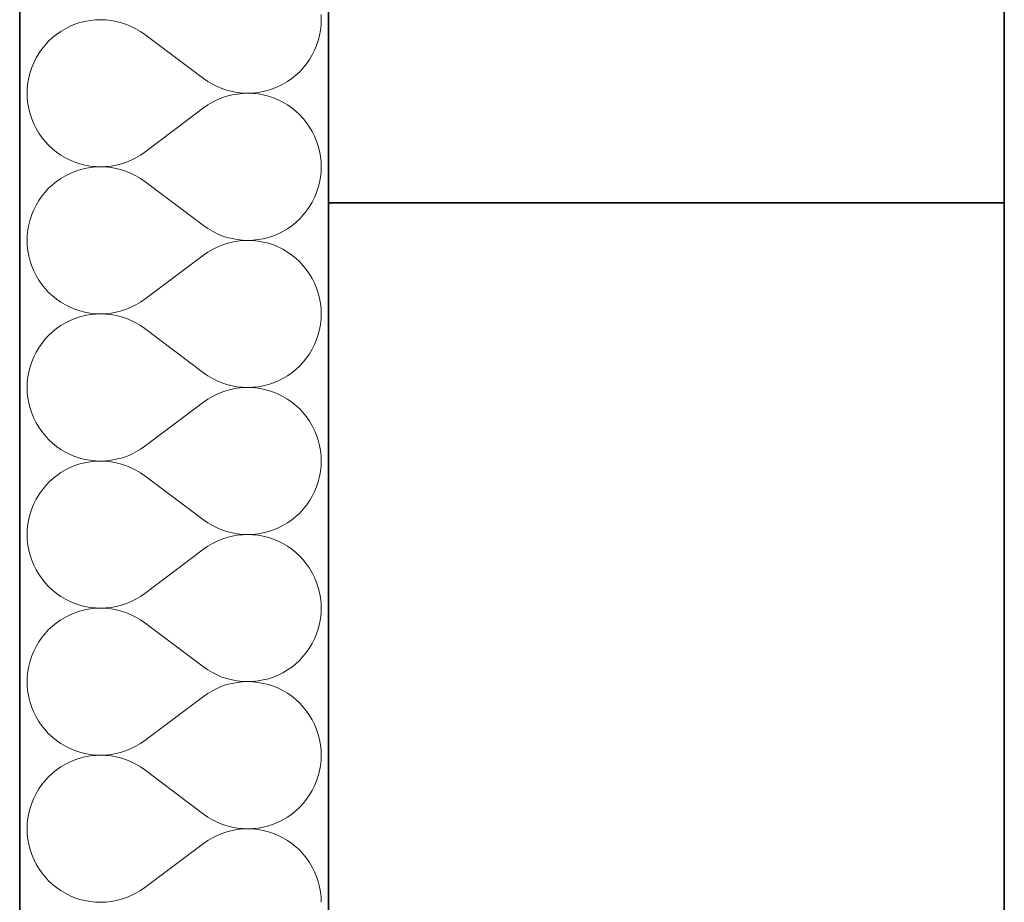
# Model space of a CAD drawing. Header units: millimetres. Extents: x -34676 to 172266, y 39940 to 476087.
# Tile 70 of 256: x 20168 to 20678, y 285607 to 286065. Entities that reach past the tile are written whole.
import ezdxf

# ---------------------------------------------------------------- set-up
doc = ezdxf.new("R2010")
doc.units = ezdxf.units.MM
doc.header["$MEASUREMENT"] = 0
for name, color, linetype in [('#podkład', 252, 'Continuous'), ('- A - ocieplenie', 7, 'Continuous'), ('Konstrukcja - Stropy', 7, 'Continuous'), ('Konstrukcja - Ściany zewnętrzne', 7, 'Continuous')]:
    doc.layers.add(name, color=color, linetype=linetype)

# ---------------------------------------------------------------- blocks, each defined once
blk = doc.blocks.new('UHYGFFFF')
at = {"layer": '- A - ocieplenie', "color": 252, "linetype": 'Continuous', "lineweight": 35, "ltscale": 100}
for p, q in [((19777.48, 396062.63), (19777.47, 388486.86)), ((19937.47, 388486.86), (19937.48, 396062.63))]:
    blk.add_line(p, q, dxfattribs=at)
at = {"layer": '- A - ocieplenie', "color": 252, "linetype": 'Continuous', "lineweight": 13, "ltscale": 100}
for p, q in [((19813.98, 392204.13), (19811.3, 392203.65)), ((19816.69, 392204.42), (19813.98, 392204.13)), ((19819.41, 392204.52), (19816.69, 392204.42)), ((19822.12, 392204.42), (19819.41, 392204.52)), ((19824.83, 392204.12), (19822.12, 392204.42)), ((19827.51, 392203.64), (19824.83, 392204.12)), ((19933.67, 392204.52), (19933.57, 392207.23)), ((19933.57, 392201.8), (19933.67, 392204.52)), ((19801.14, 392199.86), (19798.8, 392198.48)), ((19803.57, 392201.08), (19801.14, 392199.86)), ((19806.09, 392202.12), (19803.57, 392201.08)), ((19808.67, 392202.98), (19806.09, 392202.12)), ((19811.3, 392203.65), (19808.67, 392202.98)), ((19830.14, 392202.96), (19827.51, 392203.64)), ((19832.72, 392202.1), (19830.14, 392202.96)), ((19835.23, 392201.06), (19832.72, 392202.1)), ((19837.67, 392199.84), (19835.23, 392201.06)), ((19840, 392198.45), (19837.67, 392199.84)), ((19932.8, 392196.41), (19933.28, 392199.09)), ((19933.28, 392199.09), (19933.57, 392201.8)), ((19794.44, 392195.22), (19792.45, 392193.37)), ((19796.56, 392196.93), (19794.44, 392195.22)), ((19798.8, 392198.48), (19796.56, 392196.93)), ((19842.24, 392196.9), (19840, 392198.45)), ((19872.71, 392174.04), (19842.24, 392196.9)), ((19932.12, 392193.78), (19932.8, 392196.41)), ((19788.89, 392189.26), (19787.34, 392187.02)), ((19790.6, 392191.38), (19788.89, 392189.26)), ((19792.45, 392193.37), (19790.6, 392191.38)), ((19930.22, 392188.68), (19931.26, 392191.2)), ((19931.26, 392191.2), (19932.12, 392193.78)), ((19785.95, 392184.68), (19784.73, 392182.25)), ((19787.34, 392187.02), (19785.95, 392184.68)), ((19926.06, 392181.68), (19927.61, 392183.91)), ((19927.61, 392183.91), (19929, 392186.25)), ((19929, 392186.25), (19930.22, 392188.68)), ((19783.69, 392179.74), (19782.83, 392177.16)), ((19784.73, 392182.25), (19783.69, 392179.74)), ((19922.5, 392177.57), (19924.35, 392179.56)), ((19924.35, 392179.56), (19926.06, 392181.68)), ((19782.16, 392174.52), (19781.67, 392171.84)), ((19782.83, 392177.16), (19782.16, 392174.52)), ((19872.71, 392174.04), (19874.95, 392172.49)), ((19916.15, 392172.46), (19918.39, 392174.01)), ((19918.39, 392174.01), (19920.51, 392175.72)), ((19920.51, 392175.72), (19922.5, 392177.57)), ((19781.38, 392169.14), (19781.29, 392166.42)), ((19781.67, 392171.84), (19781.38, 392169.14)), ((19874.95, 392172.49), (19877.29, 392171.1)), ((19877.29, 392171.1), (19879.72, 392169.88)), ((19879.72, 392169.88), (19882.23, 392168.83)), ((19882.23, 392168.83), (19884.81, 392167.97)), ((19906.29, 392167.96), (19908.87, 392168.82)), ((19908.87, 392168.82), (19911.38, 392169.86)), ((19911.38, 392169.86), (19913.81, 392171.07)), ((19913.81, 392171.07), (19916.15, 392172.46)), ((19781.29, 392166.42), (19781.38, 392163.7)), ((19781.38, 392163.7), (19781.67, 392161)), ((19882.23, 392164.01), (19879.72, 392162.97)), ((19884.81, 392164.87), (19882.23, 392164.01)), ((19884.81, 392167.97), (19887.45, 392167.3)), ((19887.45, 392165.54), (19884.81, 392164.87)), ((19887.45, 392167.3), (19890.12, 392166.81)), ((19890.12, 392166.03), (19887.45, 392165.54)), ((19890.12, 392166.81), (19892.83, 392166.52)), ((19892.83, 392166.32), (19890.12, 392166.03)), ((19892.83, 392166.52), (19895.55, 392166.42)), ((19895.55, 392166.42), (19892.83, 392166.32)), ((19895.55, 392166.42), (19898.27, 392166.52)), ((19898.27, 392166.33), (19895.55, 392166.42)), ((19898.27, 392166.52), (19900.97, 392166.81)), ((19900.97, 392166.04), (19898.27, 392166.33)), ((19900.97, 392166.81), (19903.65, 392167.29)), ((19903.65, 392165.55), (19900.97, 392166.04)), ((19903.65, 392167.29), (19906.29, 392167.96)), ((19906.29, 392164.88), (19903.65, 392165.55)), ((19908.87, 392164.03), (19906.29, 392164.88)), ((19911.38, 392162.99), (19908.87, 392164.03)), ((19781.67, 392161), (19782.16, 392158.32)), ((19782.16, 392158.32), (19782.83, 392155.68)), ((19872.71, 392158.8), (19842.24, 392135.94)), ((19874.95, 392160.36), (19872.71, 392158.8)), ((19877.29, 392161.75), (19874.95, 392160.36)), ((19879.72, 392162.97), (19877.29, 392161.75)), ((19913.81, 392161.77), (19911.38, 392162.99)), ((19916.15, 392160.38), (19913.81, 392161.77)), ((19918.39, 392158.83), (19916.15, 392160.38)), ((19920.51, 392157.12), (19918.39, 392158.83)), ((19782.83, 392155.68), (19783.69, 392153.1)), ((19783.69, 392153.1), (19784.73, 392150.59)), ((19922.5, 392155.27), (19920.51, 392157.12)), ((19924.35, 392153.28), (19922.5, 392155.27)), ((19926.06, 392151.16), (19924.35, 392153.28)), ((19784.73, 392150.59), (19785.95, 392148.16)), ((19785.95, 392148.16), (19787.34, 392145.82)), ((19927.61, 392148.93), (19926.06, 392151.16)), ((19929, 392146.59), (19927.61, 392148.93)), ((19787.34, 392145.82), (19788.89, 392143.58)), ((19788.89, 392143.58), (19790.6, 392141.47)), ((19930.22, 392144.16), (19929, 392146.59)), ((19931.26, 392141.64), (19930.22, 392144.16)), ((19790.6, 392141.47), (19792.45, 392139.47)), ((19792.45, 392139.47), (19794.44, 392137.62)), ((19932.12, 392139.06), (19931.26, 392141.64)), ((19932.8, 392136.43), (19932.12, 392139.06)), ((19794.44, 392137.62), (19796.56, 392135.92)), ((19796.56, 392135.92), (19798.8, 392134.36)), ((19798.8, 392134.36), (19801.14, 392132.98)), ((19801.14, 392132.98), (19803.57, 392131.76)), ((19835.23, 392131.78), (19837.67, 392133)), ((19837.67, 392133), (19840, 392134.39)), ((19840, 392134.39), (19842.24, 392135.94)), ((19933.28, 392133.75), (19932.8, 392136.43)), ((19933.57, 392131.04), (19933.28, 392133.75)), ((19803.57, 392131.76), (19806.09, 392130.72)), ((19806.09, 392130.72), (19808.67, 392129.86)), ((19808.67, 392129.86), (19811.3, 392129.19)), ((19811.3, 392129.19), (19813.98, 392128.71)), ((19813.98, 392127.94), (19811.3, 392127.46)), ((19813.98, 392128.71), (19816.69, 392128.42)), ((19816.69, 392128.23), (19813.98, 392127.94)), ((19816.69, 392128.42), (19819.41, 392128.33)), ((19819.41, 392128.33), (19816.69, 392128.23)), ((19819.41, 392128.33), (19822.12, 392128.42)), ((19822.12, 392128.23), (19819.41, 392128.33)), ((19822.12, 392128.42), (19824.83, 392128.72)), ((19824.83, 392127.93), (19822.12, 392128.23)), ((19824.83, 392128.72), (19827.51, 392129.2)), ((19827.51, 392127.45), (19824.83, 392127.93)), ((19827.51, 392129.2), (19830.14, 392129.88)), ((19830.14, 392129.88), (19832.72, 392130.74)), ((19832.72, 392130.74), (19835.23, 392131.78)), ((19933.67, 392128.33), (19933.57, 392131.04)), ((19933.57, 392125.61), (19933.67, 392128.33)), ((19801.14, 392123.67), (19798.8, 392122.29)), ((19803.57, 392124.89), (19801.14, 392123.67)), ((19806.09, 392125.93), (19803.57, 392124.89)), ((19808.67, 392126.79), (19806.09, 392125.93)), ((19811.3, 392127.46), (19808.67, 392126.79)), ((19830.14, 392126.77), (19827.51, 392127.45)), ((19832.72, 392125.91), (19830.14, 392126.77)), ((19835.23, 392124.87), (19832.72, 392125.91)), ((19837.67, 392123.65), (19835.23, 392124.87)), ((19840, 392122.26), (19837.67, 392123.65)), ((19932.8, 392120.22), (19933.28, 392122.9)), ((19933.28, 392122.9), (19933.57, 392125.61)), ((19794.44, 392119.03), (19792.45, 392117.18)), ((19796.56, 392120.74), (19794.44, 392119.03)), ((19798.8, 392122.29), (19796.56, 392120.74)), ((19842.24, 392120.71), (19840, 392122.26)), ((19872.71, 392097.85), (19842.24, 392120.71)), ((19931.26, 392115.01), (19932.12, 392117.59)), ((19932.12, 392117.59), (19932.8, 392120.22)), ((19788.89, 392113.07), (19787.34, 392110.83)), ((19790.6, 392115.19), (19788.89, 392113.07)), ((19792.45, 392117.18), (19790.6, 392115.19)), ((19929, 392110.06), (19930.22, 392112.49)), ((19930.22, 392112.49), (19931.26, 392115.01)), ((19785.95, 392108.49), (19784.73, 392106.06)), ((19787.34, 392110.83), (19785.95, 392108.49)), ((19926.06, 392105.49), (19927.61, 392107.72)), ((19927.61, 392107.72), (19929, 392110.06)), ((19783.69, 392103.55), (19782.83, 392100.97)), ((19784.73, 392106.06), (19783.69, 392103.55)), ((19922.5, 392101.38), (19924.35, 392103.37)), ((19924.35, 392103.37), (19926.06, 392105.49)), ((19782.16, 392098.33), (19781.67, 392095.65)), ((19782.83, 392100.97), (19782.16, 392098.33)), ((19872.71, 392097.85), (19874.95, 392096.3)), ((19916.15, 392096.27), (19918.39, 392097.82)), ((19918.39, 392097.82), (19920.51, 392099.53)), ((19920.51, 392099.53), (19922.5, 392101.38)), ((19781.38, 392092.95), (19781.29, 392090.23)), ((19781.67, 392095.65), (19781.38, 392092.95)), ((19874.95, 392096.3), (19877.29, 392094.91)), ((19877.29, 392094.91), (19879.72, 392093.69)), ((19879.72, 392093.69), (19882.23, 392092.64)), ((19882.23, 392092.64), (19884.81, 392091.78)), ((19906.29, 392091.77), (19908.87, 392092.63)), ((19908.87, 392092.63), (19911.38, 392093.67)), ((19911.38, 392093.67), (19913.81, 392094.88)), ((19913.81, 392094.88), (19916.15, 392096.27)), ((19781.29, 392090.23), (19781.38, 392087.51)), ((19781.38, 392087.51), (19781.67, 392084.81)), ((19879.72, 392086.77), (19877.29, 392085.55)), ((19882.23, 392087.82), (19879.72, 392086.77)), ((19884.81, 392088.68), (19882.23, 392087.82)), ((19884.81, 392091.78), (19887.45, 392091.11)), ((19887.45, 392089.35), (19884.81, 392088.68)), ((19887.45, 392091.11), (19890.12, 392090.62)), ((19890.12, 392089.84), (19887.45, 392089.35)), ((19890.12, 392090.62), (19892.83, 392090.33)), ((19892.83, 392090.13), (19890.12, 392089.84)), ((19892.83, 392090.33), (19895.55, 392090.23)), ((19895.55, 392090.23), (19892.83, 392090.13)), ((19895.55, 392090.23), (19898.27, 392090.33)), ((19898.27, 392090.13), (19895.55, 392090.23)), ((19898.27, 392090.33), (19900.97, 392090.61)), ((19900.97, 392089.85), (19898.27, 392090.13)), ((19900.97, 392090.61), (19903.65, 392091.1)), ((19903.65, 392089.36), (19900.97, 392089.85)), ((19903.65, 392091.1), (19906.29, 392091.77)), ((19906.29, 392088.69), (19903.65, 392089.36)), ((19908.87, 392087.83), (19906.29, 392088.69)), ((19911.38, 392086.8), (19908.87, 392087.83)), ((19913.81, 392085.58), (19911.38, 392086.8)), ((19781.67, 392084.81), (19782.16, 392082.13)), ((19782.16, 392082.13), (19782.83, 392079.49)), ((19872.71, 392082.61), (19842.24, 392059.75)), ((19874.95, 392084.16), (19872.71, 392082.61)), ((19877.29, 392085.55), (19874.95, 392084.16)), ((19916.15, 392084.19), (19913.81, 392085.58)), ((19918.39, 392082.64), (19916.15, 392084.19)), ((19920.51, 392080.93), (19918.39, 392082.64)), ((19782.83, 392079.49), (19783.69, 392076.91)), ((19783.69, 392076.91), (19784.73, 392074.4)), ((19922.5, 392079.08), (19920.51, 392080.93)), ((19924.35, 392077.09), (19922.5, 392079.08)), ((19926.06, 392074.97), (19924.35, 392077.09)), ((19784.73, 392074.4), (19785.95, 392071.97)), ((19785.95, 392071.97), (19787.34, 392069.63)), ((19927.61, 392072.74), (19926.06, 392074.97)), ((19929, 392070.4), (19927.61, 392072.74)), ((19787.34, 392069.63), (19788.89, 392067.39)), ((19788.89, 392067.39), (19790.6, 392065.27)), ((19930.22, 392067.97), (19929, 392070.4)), ((19931.26, 392065.45), (19930.22, 392067.97)), ((19790.6, 392065.27), (19792.45, 392063.28)), ((19792.45, 392063.28), (19794.44, 392061.43)), ((19794.44, 392061.43), (19796.56, 392059.72)), ((19932.12, 392062.87), (19931.26, 392065.45)), ((19932.8, 392060.24), (19932.12, 392062.87)), ((19796.56, 392059.72), (19798.8, 392058.17)), ((19798.8, 392058.17), (19801.14, 392056.79)), ((19801.14, 392056.79), (19803.57, 392055.57)), ((19835.23, 392055.59), (19837.67, 392056.81)), ((19837.67, 392056.81), (19840, 392058.2)), ((19840, 392058.2), (19842.24, 392059.75)), ((19933.28, 392057.56), (19932.8, 392060.24)), ((19933.57, 392054.85), (19933.28, 392057.56)), ((19803.57, 392055.57), (19806.09, 392054.53)), ((19806.09, 392054.53), (19808.67, 392053.67)), ((19808.67, 392053.67), (19811.3, 392053)), ((19811.3, 392051.27), (19808.67, 392050.6)), ((19811.3, 392053), (19813.98, 392052.52)), ((19813.98, 392051.75), (19811.3, 392051.27)), ((19813.98, 392052.52), (19816.69, 392052.23)), ((19816.69, 392052.04), (19813.98, 392051.75)), ((19816.69, 392052.23), (19819.41, 392052.13)), ((19819.41, 392052.13), (19816.69, 392052.04)), ((19819.41, 392052.13), (19822.12, 392052.23)), ((19822.12, 392052.04), (19819.41, 392052.13)), ((19822.12, 392052.23), (19824.83, 392052.53)), ((19824.83, 392051.74), (19822.12, 392052.04)), ((19824.83, 392052.53), (19827.51, 392053.01)), ((19827.51, 392051.26), (19824.83, 392051.74)), ((19827.51, 392053.01), (19830.14, 392053.69)), ((19830.14, 392050.58), (19827.51, 392051.26)), ((19830.14, 392053.69), (19832.72, 392054.55)), ((19832.72, 392054.55), (19835.23, 392055.59)), ((19933.67, 392052.13), (19933.57, 392054.85)), ((19933.57, 392049.42), (19933.67, 392052.13)), ((19798.8, 392046.1), (19796.56, 392044.55)), ((19801.14, 392047.48), (19798.8, 392046.1)), ((19803.57, 392048.7), (19801.14, 392047.48)), ((19806.09, 392049.74), (19803.57, 392048.7)), ((19808.67, 392050.6), (19806.09, 392049.74)), ((19832.72, 392049.72), (19830.14, 392050.58)), ((19835.23, 392048.68), (19832.72, 392049.72)), ((19837.67, 392047.46), (19835.23, 392048.68)), ((19840, 392046.07), (19837.67, 392047.46)), ((19842.24, 392044.52), (19840, 392046.07)), ((19932.8, 392044.03), (19933.28, 392046.71)), ((19933.28, 392046.71), (19933.57, 392049.42)), ((19792.45, 392040.99), (19790.6, 392039)), ((19794.44, 392042.84), (19792.45, 392040.99)), ((19796.56, 392044.55), (19794.44, 392042.84)), ((19872.71, 392021.66), (19842.24, 392044.52)), ((19931.26, 392038.82), (19932.12, 392041.4)), ((19932.12, 392041.4), (19932.8, 392044.03)), ((19788.89, 392036.88), (19787.34, 392034.64)), ((19790.6, 392039), (19788.89, 392036.88)), ((19929, 392033.87), (19930.22, 392036.3)), ((19930.22, 392036.3), (19931.26, 392038.82)), ((19785.95, 392032.3), (19784.73, 392029.87)), ((19787.34, 392034.64), (19785.95, 392032.3)), ((19926.06, 392029.3), (19927.61, 392031.53)), ((19927.61, 392031.53), (19929, 392033.87)), ((19783.69, 392027.36), (19782.83, 392024.78)), ((19784.73, 392029.87), (19783.69, 392027.36)), ((19922.5, 392025.19), (19924.35, 392027.18)), ((19924.35, 392027.18), (19926.06, 392029.3)), ((19782.16, 392022.14), (19781.67, 392019.46)), ((19782.83, 392024.78), (19782.16, 392022.14)), ((19872.71, 392021.66), (19874.95, 392020.11)), ((19916.15, 392020.08), (19918.39, 392021.63)), ((19918.39, 392021.63), (19920.51, 392023.34)), ((19920.51, 392023.34), (19922.5, 392025.19)), ((19781.38, 392016.76), (19781.29, 392014.04)), ((19781.67, 392019.46), (19781.38, 392016.76)), ((19874.95, 392020.11), (19877.29, 392018.72)), ((19877.29, 392018.72), (19879.72, 392017.5)), ((19879.72, 392017.5), (19882.23, 392016.45)), ((19882.23, 392016.45), (19884.81, 392015.59)), ((19884.81, 392015.59), (19887.45, 392014.92)), ((19903.65, 392014.91), (19906.29, 392015.58)), ((19906.29, 392015.58), (19908.87, 392016.44)), ((19908.87, 392016.44), (19911.38, 392017.47)), ((19911.38, 392017.47), (19913.81, 392018.69)), ((19913.81, 392018.69), (19916.15, 392020.08)), ((19781.29, 392014.04), (19781.38, 392011.32)), ((19781.38, 392011.32), (19781.67, 392008.62)), ((19879.72, 392010.58), (19877.29, 392009.36)), ((19882.23, 392011.63), (19879.72, 392010.58)), ((19884.81, 392012.49), (19882.23, 392011.63)), ((19887.45, 392013.16), (19884.81, 392012.49)), ((19887.45, 392014.92), (19890.12, 392014.43)), ((19890.12, 392013.65), (19887.45, 392013.16)), ((19890.12, 392014.43), (19892.83, 392014.14)), ((19892.83, 392013.94), (19890.12, 392013.65)), ((19892.83, 392014.14), (19895.55, 392014.04)), ((19895.55, 392014.04), (19892.83, 392013.94)), ((19895.55, 392014.04), (19898.27, 392014.14)), ((19898.27, 392013.94), (19895.55, 392014.04)), ((19898.27, 392014.14), (19900.97, 392014.42)), ((19900.97, 392013.66), (19898.27, 392013.94)), ((19900.97, 392014.42), (19903.65, 392014.91)), ((19903.65, 392013.17), (19900.97, 392013.66)), ((19906.29, 392012.5), (19903.65, 392013.17)), ((19908.87, 392011.64), (19906.29, 392012.5)), ((19911.38, 392010.6), (19908.87, 392011.64)), ((19913.81, 392009.39), (19911.38, 392010.6)), ((19781.67, 392008.62), (19782.16, 392005.94)), ((19782.16, 392005.94), (19782.83, 392003.3)), ((19872.71, 392006.42), (19842.24, 391983.56)), ((19874.95, 392007.97), (19872.71, 392006.42)), ((19877.29, 392009.36), (19874.95, 392007.97)), ((19916.15, 392008), (19913.81, 392009.39)), ((19918.39, 392006.45), (19916.15, 392008)), ((19920.51, 392004.74), (19918.39, 392006.45)), ((19782.83, 392003.3), (19783.69, 392000.72)), ((19783.69, 392000.72), (19784.73, 391998.21)), ((19922.5, 392002.89), (19920.51, 392004.74)), ((19924.35, 392000.9), (19922.5, 392002.89)), ((19926.06, 391998.78), (19924.35, 392000.9)), ((19784.73, 391998.21), (19785.95, 391995.78)), ((19785.95, 391995.78), (19787.34, 391993.44)), ((19927.61, 391996.55), (19926.06, 391998.78)), ((19929, 391994.21), (19927.61, 391996.55)), ((19787.34, 391993.44), (19788.89, 391991.2)), ((19788.89, 391991.2), (19790.6, 391989.08)), ((19930.22, 391991.78), (19929, 391994.21)), ((19931.26, 391989.26), (19930.22, 391991.78)), ((19790.6, 391989.08), (19792.45, 391987.09)), ((19792.45, 391987.09), (19794.44, 391985.24)), ((19794.44, 391985.24), (19796.56, 391983.53)), ((19932.12, 391986.68), (19931.26, 391989.26)), ((19932.8, 391984.05), (19932.12, 391986.68)), ((19796.56, 391983.53), (19798.8, 391981.98)), ((19798.8, 391981.98), (19801.14, 391980.6)), ((19801.14, 391980.6), (19803.57, 391979.38)), ((19835.23, 391979.4), (19837.67, 391980.62)), ((19837.67, 391980.62), (19840, 391982.01)), ((19840, 391982.01), (19842.24, 391983.56)), ((19933.28, 391981.37), (19932.8, 391984.05)), ((19933.57, 391978.66), (19933.28, 391981.37)), ((19803.57, 391979.38), (19806.09, 391978.34)), ((19806.09, 391978.34), (19808.67, 391977.48)), ((19808.67, 391977.48), (19811.3, 391976.81)), ((19811.3, 391975.08), (19808.67, 391974.41)), ((19811.3, 391976.81), (19813.98, 391976.33)), ((19813.98, 391975.56), (19811.3, 391975.08)), ((19813.98, 391976.33), (19816.69, 391976.04)), ((19816.69, 391975.85), (19813.98, 391975.56)), ((19816.69, 391976.04), (19819.41, 391975.94)), ((19819.41, 391975.94), (19816.69, 391975.85)), ((19819.41, 391975.94), (19822.12, 391976.04)), ((19822.12, 391975.85), (19819.41, 391975.94)), ((19822.12, 391976.04), (19824.83, 391976.34)), ((19824.83, 391975.55), (19822.12, 391975.85)), ((19824.83, 391976.34), (19827.51, 391976.82)), ((19827.51, 391975.07), (19824.83, 391975.55)), ((19827.51, 391976.82), (19830.14, 391977.5)), ((19830.14, 391974.39), (19827.51, 391975.07)), ((19830.14, 391977.5), (19832.72, 391978.36)), ((19832.72, 391978.36), (19835.23, 391979.4)), ((19933.67, 391975.94), (19933.57, 391978.66)), ((19933.57, 391973.23), (19933.67, 391975.94)), ((19798.8, 391969.91), (19796.56, 391968.35)), ((19801.14, 391971.29), (19798.8, 391969.91)), ((19803.57, 391972.51), (19801.14, 391971.29)), ((19806.09, 391973.55), (19803.57, 391972.51)), ((19808.67, 391974.41), (19806.09, 391973.55)), ((19832.72, 391973.53), (19830.14, 391974.39)), ((19835.23, 391972.49), (19832.72, 391973.53)), ((19837.67, 391971.27), (19835.23, 391972.49)), ((19840, 391969.88), (19837.67, 391971.27)), ((19842.24, 391968.33), (19840, 391969.88)), ((19932.8, 391967.84), (19933.28, 391970.52)), ((19933.28, 391970.52), (19933.57, 391973.23)), ((19792.45, 391964.8), (19790.6, 391962.8)), ((19794.44, 391966.65), (19792.45, 391964.8)), ((19796.56, 391968.35), (19794.44, 391966.65)), ((19872.71, 391945.47), (19842.24, 391968.33)), ((19931.26, 391962.63), (19932.12, 391965.21)), ((19932.12, 391965.21), (19932.8, 391967.84)), ((19788.89, 391960.69), (19787.34, 391958.45)), ((19790.6, 391962.8), (19788.89, 391960.69)), ((19929, 391957.68), (19930.22, 391960.11)), ((19930.22, 391960.11), (19931.26, 391962.63)), ((19785.95, 391956.11), (19784.73, 391953.68)), ((19787.34, 391958.45), (19785.95, 391956.11)), ((19926.06, 391953.11), (19927.61, 391955.34)), ((19927.61, 391955.34), (19929, 391957.68)), ((19783.69, 391951.17), (19782.83, 391948.59)), ((19784.73, 391953.68), (19783.69, 391951.17)), ((19922.5, 391949), (19924.35, 391950.99)), ((19924.35, 391950.99), (19926.06, 391953.11)), ((19782.16, 391945.95), (19781.67, 391943.27)), ((19782.83, 391948.59), (19782.16, 391945.95)), ((19872.71, 391945.47), (19874.95, 391943.91)), ((19916.15, 391943.89), (19918.39, 391945.44)), ((19918.39, 391945.44), (19920.51, 391947.15)), ((19920.51, 391947.15), (19922.5, 391949)), ((19781.38, 391940.57), (19781.29, 391937.85)), ((19781.67, 391943.27), (19781.38, 391940.57)), ((19874.95, 391943.91), (19877.29, 391942.52)), ((19877.29, 391942.52), (19879.72, 391941.3)), ((19879.72, 391941.3), (19882.23, 391940.26)), ((19882.23, 391940.26), (19884.81, 391939.4)), ((19884.81, 391939.4), (19887.45, 391938.73)), ((19903.65, 391938.72), (19906.29, 391939.39)), ((19906.29, 391939.39), (19908.87, 391940.24)), ((19908.87, 391940.24), (19911.38, 391941.28)), ((19911.38, 391941.28), (19913.81, 391942.5)), ((19913.81, 391942.5), (19916.15, 391943.89)), ((19781.29, 391937.85), (19781.38, 391935.13)), ((19781.38, 391935.13), (19781.67, 391932.43)), ((19879.72, 391934.39), (19877.29, 391933.17)), ((19882.23, 391935.44), (19879.72, 391934.39)), ((19884.81, 391936.3), (19882.23, 391935.44)), ((19887.45, 391936.97), (19884.81, 391936.3)), ((19887.45, 391938.73), (19890.12, 391938.24)), ((19890.12, 391937.46), (19887.45, 391936.97)), ((19890.12, 391938.24), (19892.83, 391937.95)), ((19892.83, 391937.75), (19890.12, 391937.46)), ((19892.83, 391937.95), (19895.55, 391937.85)), ((19895.55, 391937.85), (19892.83, 391937.75)), ((19895.55, 391937.85), (19898.27, 391937.94)), ((19898.27, 391937.75), (19895.55, 391937.85)), ((19898.27, 391937.94), (19900.97, 391938.23)), ((19900.97, 391937.46), (19898.27, 391937.75)), ((19900.97, 391938.23), (19903.65, 391938.72)), ((19903.65, 391936.98), (19900.97, 391937.46)), ((19906.29, 391936.31), (19903.65, 391936.98)), ((19908.87, 391935.45), (19906.29, 391936.31)), ((19911.38, 391934.41), (19908.87, 391935.45)), ((19913.81, 391933.2), (19911.38, 391934.41)), ((19781.67, 391932.43), (19782.16, 391929.75)), ((19782.16, 391929.75), (19782.83, 391927.11)), ((19872.71, 391930.23), (19842.24, 391907.37)), ((19874.95, 391931.78), (19872.71, 391930.23)), ((19877.29, 391933.17), (19874.95, 391931.78)), ((19916.15, 391931.81), (19913.81, 391933.2)), ((19918.39, 391930.26), (19916.15, 391931.81)), ((19920.51, 391928.55), (19918.39, 391930.26)), ((19782.83, 391927.11), (19783.69, 391924.53)), ((19783.69, 391924.53), (19784.73, 391922.02)), ((19922.5, 391926.7), (19920.51, 391928.55)), ((19924.35, 391924.71), (19922.5, 391926.7)), ((19926.06, 391922.59), (19924.35, 391924.71)), ((19784.73, 391922.02), (19785.95, 391919.59)), ((19785.95, 391919.59), (19787.34, 391917.25)), ((19927.61, 391920.36), (19926.06, 391922.59)), ((19929, 391918.02), (19927.61, 391920.36)), ((19787.34, 391917.25), (19788.89, 391915.01)), ((19788.89, 391915.01), (19790.6, 391912.89)), ((19930.22, 391915.59), (19929, 391918.02)), ((19931.26, 391913.07), (19930.22, 391915.59)), ((19790.6, 391912.89), (19792.45, 391910.9)), ((19792.45, 391910.9), (19794.44, 391909.05)), ((19794.44, 391909.05), (19796.56, 391907.34)), ((19932.12, 391910.49), (19931.26, 391913.07)), ((19932.8, 391907.86), (19932.12, 391910.49)), ((19796.56, 391907.34), (19798.8, 391905.79)), ((19798.8, 391905.79), (19801.14, 391904.41)), ((19801.14, 391904.41), (19803.57, 391903.19)), ((19803.57, 391903.19), (19806.09, 391902.15)), ((19832.72, 391902.17), (19835.23, 391903.21)), ((19835.23, 391903.21), (19837.67, 391904.43)), ((19837.67, 391904.43), (19840, 391905.82)), ((19840, 391905.82), (19842.24, 391907.37)), ((19933.28, 391905.18), (19932.8, 391907.86)), ((19933.57, 391902.47), (19933.28, 391905.18)), ((19806.09, 391902.15), (19808.67, 391901.29)), ((19808.67, 391898.22), (19806.09, 391897.36)), ((19808.67, 391901.29), (19811.3, 391900.62)), ((19811.3, 391898.89), (19808.67, 391898.22)), ((19811.3, 391900.62), (19813.98, 391900.14)), ((19813.98, 391899.37), (19811.3, 391898.89)), ((19813.98, 391900.14), (19816.69, 391899.85)), ((19816.69, 391899.66), (19813.98, 391899.37)), ((19816.69, 391899.85), (19819.41, 391899.75)), ((19819.41, 391899.75), (19816.69, 391899.66)), ((19819.41, 391899.75), (19822.12, 391899.85)), ((19822.12, 391899.66), (19819.41, 391899.75)), ((19822.12, 391899.85), (19824.83, 391900.15)), ((19824.83, 391899.36), (19822.12, 391899.66)), ((19824.83, 391900.15), (19827.51, 391900.63)), ((19827.51, 391898.88), (19824.83, 391899.36)), ((19827.51, 391900.63), (19830.14, 391901.31)), ((19830.14, 391898.2), (19827.51, 391898.88)), ((19830.14, 391901.31), (19832.72, 391902.17)), ((19832.72, 391897.34), (19830.14, 391898.2)), ((19933.67, 391899.75), (19933.57, 391902.47)), ((19933.57, 391897.04), (19933.67, 391899.75)), ((19798.8, 391893.72), (19796.56, 391892.16)), ((19801.14, 391895.1), (19798.8, 391893.72)), ((19803.57, 391896.32), (19801.14, 391895.1)), ((19806.09, 391897.36), (19803.57, 391896.32)), ((19835.23, 391896.3), (19832.72, 391897.34)), ((19837.67, 391895.08), (19835.23, 391896.3)), ((19840, 391893.69), (19837.67, 391895.08)), ((19842.24, 391892.14), (19840, 391893.69)), ((19932.8, 391891.65), (19933.28, 391894.33)), ((19933.28, 391894.33), (19933.57, 391897.04)), ((19792.45, 391888.6), (19790.6, 391886.61)), ((19794.44, 391890.46), (19792.45, 391888.6)), ((19796.56, 391892.16), (19794.44, 391890.46)), ((19872.71, 391869.28), (19842.24, 391892.14)), ((19931.26, 391886.44), (19932.12, 391889.02)), ((19932.12, 391889.02), (19932.8, 391891.65)), ((19788.89, 391884.5), (19787.34, 391882.26)), ((19790.6, 391886.61), (19788.89, 391884.5)), ((19929, 391881.49), (19930.22, 391883.92)), ((19930.22, 391883.92), (19931.26, 391886.44)), ((19785.95, 391879.92), (19784.73, 391877.49)), ((19787.34, 391882.26), (19785.95, 391879.92)), ((19926.06, 391876.92), (19927.61, 391879.15)), ((19927.61, 391879.15), (19929, 391881.49)), ((19783.69, 391874.98), (19782.83, 391872.4)), ((19784.73, 391877.49), (19783.69, 391874.98)), ((19920.51, 391870.95), (19922.5, 391872.81)), ((19922.5, 391872.81), (19924.35, 391874.8)), ((19924.35, 391874.8), (19926.06, 391876.92)), ((19782.16, 391869.76), (19781.67, 391867.08)), ((19782.83, 391872.4), (19782.16, 391869.76)), ((19872.71, 391869.28), (19874.95, 391867.72)), ((19874.95, 391867.72), (19877.29, 391866.33)), ((19913.81, 391866.31), (19916.15, 391867.7)), ((19916.15, 391867.7), (19918.39, 391869.25)), ((19918.39, 391869.25), (19920.51, 391870.95)), ((19781.38, 391864.38), (19781.29, 391861.66)), ((19781.67, 391867.08), (19781.38, 391864.38)), ((19877.29, 391866.33), (19879.72, 391865.11)), ((19879.72, 391865.11), (19882.23, 391864.07)), ((19882.23, 391864.07), (19884.81, 391863.21)), ((19884.81, 391863.21), (19887.45, 391862.54)), ((19887.45, 391862.54), (19890.12, 391862.05)), ((19900.97, 391862.04), (19903.65, 391862.52)), ((19903.65, 391862.52), (19906.29, 391863.2)), ((19906.29, 391863.2), (19908.87, 391864.05)), ((19908.87, 391864.05), (19911.38, 391865.09)), ((19911.38, 391865.09), (19913.81, 391866.31)), ((19781.29, 391861.66), (19781.38, 391858.94)), ((19781.38, 391858.94), (19781.67, 391856.24)), ((19879.72, 391858.2), (19877.29, 391856.98)), ((19882.23, 391859.25), (19879.72, 391858.2)), ((19884.81, 391860.11), (19882.23, 391859.25)), ((19887.45, 391860.78), (19884.81, 391860.11)), ((19890.12, 391861.27), (19887.45, 391860.78)), ((19890.12, 391862.05), (19892.83, 391861.76)), ((19892.83, 391861.56), (19890.12, 391861.27)), ((19892.83, 391861.76), (19895.55, 391861.66)), ((19895.55, 391861.66), (19892.83, 391861.56)), ((19895.55, 391861.66), (19898.27, 391861.75)), ((19898.27, 391861.56), (19895.55, 391861.66)), ((19898.27, 391861.75), (19900.97, 391862.04)), ((19900.97, 391861.27), (19898.27, 391861.56)), ((19903.65, 391860.79), (19900.97, 391861.27)), ((19906.29, 391860.12), (19903.65, 391860.79)), ((19908.87, 391859.26), (19906.29, 391860.12)), ((19911.38, 391858.22), (19908.87, 391859.26)), ((19913.81, 391857.01), (19911.38, 391858.22)), ((19781.67, 391856.24), (19782.16, 391853.56)), ((19782.16, 391853.56), (19782.83, 391850.92)), ((19872.71, 391854.04), (19842.24, 391831.18)), ((19874.95, 391855.59), (19872.71, 391854.04)), ((19877.29, 391856.98), (19874.95, 391855.59)), ((19916.15, 391855.62), (19913.81, 391857.01)), ((19918.39, 391854.07), (19916.15, 391855.62)), ((19920.51, 391852.36), (19918.39, 391854.07)), ((19922.5, 391850.51), (19920.51, 391852.36)), ((19782.83, 391850.92), (19783.69, 391848.34)), ((19783.69, 391848.34), (19784.73, 391845.83)), ((19924.35, 391848.52), (19922.5, 391850.51)), ((19926.06, 391846.4), (19924.35, 391848.52)), ((19784.73, 391845.83), (19785.95, 391843.39)), ((19785.95, 391843.39), (19787.34, 391841.06)), ((19927.61, 391844.17), (19926.06, 391846.4)), ((19929, 391841.83), (19927.61, 391844.17)), ((19787.34, 391841.06), (19788.89, 391838.82)), ((19788.89, 391838.82), (19790.6, 391836.7)), ((19930.22, 391839.39), (19929, 391841.83)), ((19931.26, 391836.88), (19930.22, 391839.39)), ((19932.12, 391834.3), (19931.26, 391836.88)), ((19790.6, 391836.7), (19792.45, 391834.71)), ((19792.45, 391834.71), (19794.44, 391832.86)), ((19794.44, 391832.86), (19796.56, 391831.15)), ((19932.8, 391831.66), (19932.12, 391834.3)), ((19796.56, 391831.15), (19798.8, 391829.6)), ((19798.8, 391829.6), (19801.14, 391828.22)), ((19801.14, 391828.22), (19803.57, 391827)), ((19803.57, 391827), (19806.09, 391825.96)), ((19832.72, 391825.98), (19835.23, 391827.02)), ((19835.23, 391827.02), (19837.67, 391828.24)), ((19837.67, 391828.24), (19840, 391829.63)), ((19840, 391829.63), (19842.24, 391831.18)), ((19933.28, 391828.99), (19932.8, 391831.66)), ((19933.57, 391826.28), (19933.28, 391828.99)), ((19806.09, 391825.96), (19808.67, 391825.1)), ((19808.67, 391822.03), (19806.09, 391821.17)), ((19808.67, 391825.1), (19811.3, 391824.43)), ((19811.3, 391822.7), (19808.67, 391822.03)), ((19811.3, 391824.43), (19813.98, 391823.95)), ((19813.98, 391823.18), (19811.3, 391822.7)), ((19813.98, 391823.95), (19816.69, 391823.66)), ((19816.69, 391823.47), (19813.98, 391823.18)), ((19816.69, 391823.66), (19819.41, 391823.56)), ((19819.41, 391823.56), (19816.69, 391823.47)), ((19819.41, 391823.56), (19822.12, 391823.66)), ((19822.12, 391823.46), (19819.41, 391823.56)), ((19822.12, 391823.66), (19824.83, 391823.96)), ((19824.83, 391823.17), (19822.12, 391823.46)), ((19824.83, 391823.96), (19827.51, 391824.44)), ((19827.51, 391822.69), (19824.83, 391823.17)), ((19827.51, 391824.44), (19830.14, 391825.11)), ((19830.14, 391822.01), (19827.51, 391822.69)), ((19830.14, 391825.11), (19832.72, 391825.98)), ((19832.72, 391821.15), (19830.14, 391822.01)), ((19933.67, 391823.56), (19933.57, 391826.28)), ((19933.57, 391820.84), (19933.67, 391823.56)), ((19798.8, 391817.52), (19796.56, 391815.97)), ((19801.14, 391818.91), (19798.8, 391817.52)), ((19803.57, 391820.13), (19801.14, 391818.91)), ((19806.09, 391821.17), (19803.57, 391820.13)), ((19835.23, 391820.11), (19832.72, 391821.15)), ((19837.67, 391818.89), (19835.23, 391820.11)), ((19840, 391817.5), (19837.67, 391818.89)), ((19842.24, 391815.94), (19840, 391817.5)), ((19932.8, 391815.46), (19933.28, 391818.14)), ((19933.28, 391818.14), (19933.57, 391820.84)), ((19792.45, 391812.41), (19790.6, 391810.42)), ((19794.44, 391814.27), (19792.45, 391812.41)), ((19796.56, 391815.97), (19794.44, 391814.27)), ((19872.71, 391793.09), (19842.24, 391815.94)), ((19931.26, 391810.25), (19932.12, 391812.83)), ((19932.12, 391812.83), (19932.8, 391815.46)), ((19788.89, 391808.31), (19787.34, 391806.07)), ((19790.6, 391810.42), (19788.89, 391808.31)), ((19929, 391805.3), (19930.22, 391807.73)), ((19930.22, 391807.73), (19931.26, 391810.25)), ((19784.73, 391801.3), (19783.69, 391798.79)), ((19785.95, 391803.73), (19784.73, 391801.3)), ((19787.34, 391806.07), (19785.95, 391803.73)), ((19926.06, 391800.73), (19927.61, 391802.96)), ((19927.61, 391802.96), (19929, 391805.3)), ((19782.83, 391796.21), (19782.16, 391793.57)), ((19783.69, 391798.79), (19782.83, 391796.21)), ((19920.51, 391794.76), (19922.5, 391796.62)), ((19922.5, 391796.62), (19924.35, 391798.61)), ((19924.35, 391798.61), (19926.06, 391800.73)), ((19782.16, 391793.57), (19781.67, 391790.89)), ((19872.71, 391793.09), (19874.95, 391791.53)), ((19874.95, 391791.53), (19877.29, 391790.14)), ((19913.81, 391790.12), (19916.15, 391791.51)), ((19916.15, 391791.51), (19918.39, 391793.06)), ((19918.39, 391793.06), (19920.51, 391794.76)), ((19781.38, 391788.19), (19781.29, 391785.47)), ((19781.67, 391790.89), (19781.38, 391788.19)), ((19877.29, 391790.14), (19879.72, 391788.92)), ((19879.72, 391788.92), (19882.23, 391787.88)), ((19882.23, 391787.88), (19884.81, 391787.02)), ((19884.81, 391787.02), (19887.45, 391786.34)), ((19887.45, 391786.34), (19890.12, 391785.86)), ((19900.97, 391785.85), (19903.65, 391786.33)), ((19903.65, 391786.33), (19906.29, 391787.01)), ((19906.29, 391787.01), (19908.87, 391787.86)), ((19908.87, 391787.86), (19911.38, 391788.9)), ((19911.38, 391788.9), (19913.81, 391790.12)), ((19781.29, 391785.47), (19781.38, 391782.75)), ((19781.38, 391782.75), (19781.67, 391780.04)), ((19877.29, 391780.79), (19874.95, 391779.4)), ((19879.72, 391782.01), (19877.29, 391780.79)), ((19882.23, 391783.06), (19879.72, 391782.01)), ((19884.81, 391783.92), (19882.23, 391783.06)), ((19887.45, 391784.59), (19884.81, 391783.92)), ((19890.12, 391785.08), (19887.45, 391784.59)), ((19890.12, 391785.86), (19892.83, 391785.57)), ((19892.83, 391785.37), (19890.12, 391785.08)), ((19892.83, 391785.57), (19895.55, 391785.47)), ((19895.55, 391785.47), (19892.83, 391785.37)), ((19895.55, 391785.47), (19898.27, 391785.56)), ((19898.27, 391785.37), (19895.55, 391785.47)), ((19898.27, 391785.56), (19900.97, 391785.85)), ((19900.97, 391785.08), (19898.27, 391785.37)), ((19903.65, 391784.6), (19900.97, 391785.08)), ((19906.29, 391783.93), (19903.65, 391784.6)), ((19908.87, 391783.07), (19906.29, 391783.93)), ((19911.38, 391782.03), (19908.87, 391783.07)), ((19913.81, 391780.82), (19911.38, 391782.03)), ((19916.15, 391779.43), (19913.81, 391780.82)), ((19781.67, 391780.04), (19782.16, 391777.37)), ((19782.16, 391777.37), (19782.83, 391774.73)), ((19872.71, 391777.85), (19842.24, 391754.99)), ((19874.95, 391779.4), (19872.71, 391777.85)), ((19918.39, 391777.88), (19916.15, 391779.43)), ((19920.51, 391776.17), (19918.39, 391777.88)), ((19922.5, 391774.32), (19920.51, 391776.17)), ((19782.83, 391774.73), (19783.69, 391772.15)), ((19783.69, 391772.15), (19784.73, 391769.64)), ((19924.35, 391772.33), (19922.5, 391774.32)), ((19926.06, 391770.21), (19924.35, 391772.33)), ((19784.73, 391769.64), (19785.95, 391767.2)), ((19785.95, 391767.2), (19787.34, 391764.87)), ((19927.61, 391767.98), (19926.06, 391770.21)), ((19929, 391765.64), (19927.61, 391767.98)), ((19930.22, 391763.2), (19929, 391765.64)), ((19787.34, 391764.87), (19788.89, 391762.63)), ((19788.89, 391762.63), (19790.6, 391760.51)), ((19790.6, 391760.51), (19792.45, 391758.52)), ((19931.26, 391760.69), (19930.22, 391763.2)), ((19932.12, 391758.11), (19931.26, 391760.69)), ((19792.45, 391758.52), (19794.44, 391756.67)), ((19794.44, 391756.67), (19796.56, 391754.96)), ((19932.8, 391755.47), (19932.12, 391758.11)), ((19933.28, 391752.8), (19932.8, 391755.47)), ((19796.56, 391754.96), (19798.8, 391753.41)), ((19798.8, 391753.41), (19801.14, 391752.03)), ((19801.14, 391752.03), (19803.57, 391750.81)), ((19803.57, 391750.81), (19806.09, 391749.77)), ((19832.72, 391749.79), (19835.23, 391750.83)), ((19835.23, 391750.83), (19837.67, 391752.05)), ((19837.67, 391752.05), (19840, 391753.44)), ((19840, 391753.44), (19842.24, 391754.99)), ((19933.57, 391750.09), (19933.28, 391752.8)), ((19806.09, 391749.77), (19808.67, 391748.91)), ((19808.67, 391748.91), (19811.3, 391748.24)), ((19811.3, 391748.24), (19813.98, 391747.76)), ((19813.98, 391747.76), (19816.69, 391747.47)), ((19816.69, 391747.47), (19819.41, 391747.37)), ((19819.41, 391747.37), (19822.12, 391747.47)), ((19822.12, 391747.47), (19824.83, 391747.76)), ((19824.83, 391747.76), (19827.51, 391748.25)), ((19827.51, 391748.25), (19830.14, 391748.92)), ((19830.14, 391748.92), (19832.72, 391749.79)), ((19933.67, 391747.37), (19933.57, 391750.09))]:
    blk.add_line(p, q, dxfattribs=at)
at = {"color": 252, "linetype": 'Continuous', "lineweight": 35, "ltscale": 100}
for p, q in [((19937.47, 392989.67), (19937.47, 392109.67)), ((20287.47, 392109.67), (20287.47, 392989.67))]:
    blk.add_line(p, q, dxfattribs=at)
at = {"layer": 'Konstrukcja - Stropy', "color": 252, "linetype": 'Continuous', "lineweight": 13, "ltscale": 100}
blk.add_line((19937.48, 388030.59), (19937.48, 395682.67), dxfattribs=at)
blk.add_line((19937.48, 388030.59), (19937.48, 395682.67), dxfattribs=at)
at = {"layer": 'Konstrukcja - Ściany zewnętrzne', "color": 252, "linetype": 'Continuous', "lineweight": 35, "ltscale": 100}
for p, q in [((20117.47, 392109.67), (19937.47, 392109.67)), ((19937.47, 392109.67), (19937.47, 391709.67)), ((20167.47, 392109.67), (20117.47, 392109.67)), ((20287.47, 392109.67), (20167.47, 392109.67)), ((20287.47, 391709.67), (20287.47, 392109.67))]:
    blk.add_line(p, q, dxfattribs=at)

msp = doc.modelspace()

# ---------------------------------------------------------------- block references
at = {"layer": '#podkład'}
msp.add_blockref('UHYGFFFF', (390.91, -106139.89), dxfattribs=at)

doc.saveas('drawing.dxf')
